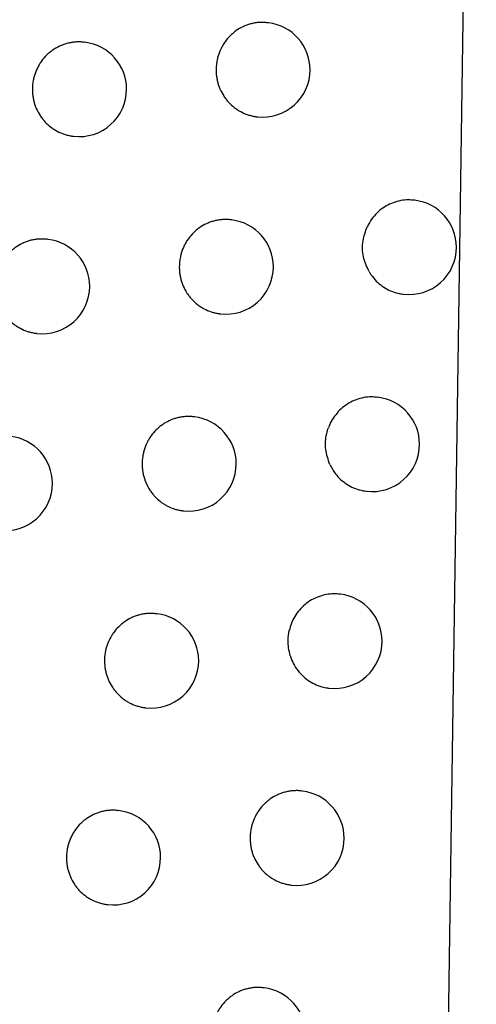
# Model space of a CAD drawing. Header units: millimetres. Extents: x -0.66 to 0.91, y -0.4 to 0.64.
# Tile 35 of 241: x -0.10891 to -0.10408, y 0.0418 to 0.05221. Entities that reach past the tile are written whole.
import ezdxf

# ---------------------------------------------------------------- set-up
doc = ezdxf.new("R2010")
doc.units = ezdxf.units.MM
doc.layers.add('FORMAT', color=7, linetype='Continuous')

msp = doc.modelspace()

# ---------------------------------------------------------------- linework, layer by layer
at = {"layer": 'FORMAT', "color": 7, "linetype": 'Continuous', "lineweight": 25}
for p, q in [((-0.104394, 0.039808), (-0.104076, 0.061821)), ((-0.106275, 0.05218), (-0.106283, 0.052181)), ((-0.108217, 0.051973), (-0.108225, 0.051974)), ((-0.1064, 0.051187), (-0.106394, 0.051187)), ((-0.108342, 0.050981), (-0.108336, 0.05098)), ((-0.104726, 0.050303), (-0.104735, 0.050304)), ((-0.106663, 0.050096), (-0.106672, 0.050097)), ((-0.108606, 0.04989), (-0.108615, 0.049891)), ((-0.104851, 0.049311), (-0.104845, 0.04931)), ((-0.106789, 0.049104), (-0.106782, 0.049103)), ((-0.108732, 0.048897), (-0.108725, 0.048897)), ((-0.105118, 0.04822), (-0.105126, 0.048221)), ((-0.107056, 0.048013), (-0.107065, 0.048014)), ((-0.105243, 0.047228), (-0.105237, 0.047227)), ((-0.107182, 0.047021), (-0.107175, 0.04702)), ((-0.105514, 0.046138), (-0.105523, 0.046139)), ((-0.107454, 0.045931), (-0.107462, 0.045932)), ((-0.105639, 0.045146), (-0.105633, 0.045145)), ((-0.107579, 0.044939), (-0.107573, 0.044938)), ((-0.105915, 0.044057), (-0.105923, 0.044058)), ((-0.107856, 0.04385), (-0.107865, 0.043851)), ((-0.10604, 0.043065), (-0.106034, 0.043064)), ((-0.107982, 0.042858), (-0.107975, 0.042857)), ((-0.10632, 0.041977), (-0.106329, 0.041978))]:
    msp.add_line(p, q, dxfattribs=at)
for centre, start, end in [((-0.106334, 0.051683), 0, 83.1656), ((-0.108276, 0.051477), 0, 83.1656), ((-0.106334, 0.051683), 263.1656, 0), ((-0.108276, 0.051477), 263.1656, 0), ((-0.104786, 0.049807), 0, 83.1656), ((-0.106723, 0.049599), 0, 83.1656), ((-0.108666, 0.049393), 0, 83.1656), ((-0.104786, 0.049807), 263.1656, 0), ((-0.106723, 0.049599), 263.1656, 0), ((-0.108666, 0.049393), 263.1656, 0), ((-0.105177, 0.047724), 0, 83.1656), ((-0.107116, 0.047517), 0, 83.1656), ((-0.10906, 0.047311), 0, 83.1656), ((-0.105177, 0.047724), 263.1656, 0), ((-0.107116, 0.047517), 263.1656, 0), ((-0.10906, 0.047311), 263.1656, 0), ((-0.105573, 0.045642), 0, 83.1656), ((-0.107513, 0.045435), 0, 83.1656), ((-0.105573, 0.045642), 263.1656, 0), ((-0.107513, 0.045435), 263.1656, 0), ((-0.105974, 0.04356), 0, 83.1656), ((-0.107916, 0.043354), 0, 83.1656), ((-0.105974, 0.04356), 263.1656, 0), ((-0.107916, 0.043354), 263.1656, 0), ((-0.10638, 0.04148), 0, 83.1656)]:
    msp.add_arc(centre, 0.0005, start, end, dxfattribs=at)
for points, knots in [([(-0.106284, 0.052179), (-0.10629, 0.05218), (-0.106309, 0.052184), (-0.106343, 0.052184), (-0.106384, 0.052183), (-0.106425, 0.052177), (-0.106466, 0.052168), (-0.106505, 0.052155), (-0.106556, 0.052134), (-0.106605, 0.052106), (-0.106649, 0.052072), (-0.10669, 0.052034), (-0.106727, 0.051991), (-0.106757, 0.051944), (-0.106784, 0.051895), (-0.106805, 0.051843), (-0.106819, 0.051784), (-0.106827, 0.051736), (-0.106828, 0.051701), (-0.106829, 0.051683)], [0, 0, 0, 0, 0.022446, 0.073486, 0.1229, 0.172658, 0.223497, 0.27471, 0.324121, 0.424629, 0.475849, 0.525108, 0.625312, 0.67638, 0.725413, 0.825157, 0.87599, 0.93765, 1, 1, 1, 1]), ([(-0.108225, 0.051973), (-0.108231, 0.051974), (-0.108252, 0.051978), (-0.108286, 0.051978), (-0.108327, 0.051976), (-0.108368, 0.05197), (-0.108408, 0.051961), (-0.108448, 0.051948), (-0.108499, 0.051927), (-0.108547, 0.051899), (-0.108592, 0.051865), (-0.108633, 0.051828), (-0.10867, 0.051785), (-0.1087, 0.051738), (-0.108727, 0.051689), (-0.108748, 0.051636), (-0.108763, 0.051578), (-0.108771, 0.051529), (-0.108772, 0.051494), (-0.108772, 0.051477)], [0, 0, 0, 0, 0.023464, 0.074443, 0.123737, 0.173373, 0.224088, 0.275177, 0.324465, 0.424722, 0.475812, 0.525002, 0.625062, 0.676053, 0.725101, 0.82487, 0.875713, 0.937511, 1, 1, 1, 1]), ([(-0.106829, 0.051683), (-0.106829, 0.051669), (-0.106828, 0.051642), (-0.106823, 0.0516), (-0.106815, 0.051559), (-0.106803, 0.051519), (-0.106783, 0.051467), (-0.106756, 0.051417), (-0.106724, 0.051372), (-0.106689, 0.05133), (-0.106648, 0.051292), (-0.106603, 0.05126), (-0.106556, 0.051233), (-0.106505, 0.051211), (-0.106452, 0.051196), (-0.106422, 0.051189), (-0.106404, 0.051188), (-0.1064, 0.051188)], [0, 0, 0, 0, 0.056713, 0.11382, 0.17217, 0.23095, 0.287663, 0.40301, 0.46178, 0.518596, 0.634145, 0.693012, 0.750072, 0.866113, 0.92523, 0.982548, 1, 1, 1, 1]), ([(-0.108772, 0.051477), (-0.108772, 0.051463), (-0.108771, 0.051435), (-0.108766, 0.051394), (-0.108758, 0.051352), (-0.108746, 0.051312), (-0.108726, 0.05126), (-0.108699, 0.051211), (-0.108667, 0.051165), (-0.108631, 0.051123), (-0.10859, 0.051085), (-0.108545, 0.051054), (-0.108498, 0.051026), (-0.108447, 0.051004), (-0.108394, 0.05099), (-0.108363, 0.050983), (-0.108346, 0.050982), (-0.108342, 0.050982)], [0, 0, 0, 0, 0.056834, 0.114064, 0.172539, 0.231445, 0.288279, 0.403876, 0.462775, 0.519673, 0.635394, 0.694352, 0.751402, 0.867431, 0.926546, 0.983763, 1, 1, 1, 1]), ([(-0.104735, 0.050303), (-0.104755, 0.050305), (-0.104801, 0.05031), (-0.104876, 0.050302), (-0.104956, 0.05028), (-0.105032, 0.050245), (-0.1051, 0.050197), (-0.10516, 0.050137), (-0.105203, 0.050078), (-0.105223, 0.050038), (-0.10523, 0.050024)], [0, 0, 0, 0, 0.098888, 0.234122, 0.373276, 0.508512, 0.647698, 0.782391, 0.921036, 1, 1, 1, 1]), ([(-0.106672, 0.050096), (-0.106678, 0.050097), (-0.106698, 0.050101), (-0.106732, 0.050101), (-0.106773, 0.050099), (-0.106814, 0.050093), (-0.106854, 0.050084), (-0.106894, 0.050071), (-0.106945, 0.05005), (-0.106993, 0.050022), (-0.107038, 0.049988), (-0.107079, 0.04995), (-0.107115, 0.049908), (-0.107146, 0.049861), (-0.107173, 0.049812), (-0.107194, 0.049759), (-0.107208, 0.049701), (-0.107216, 0.049652), (-0.107217, 0.049617), (-0.107218, 0.0496)], [0, 0, 0, 0, 0.022707, 0.073732, 0.123116, 0.172843, 0.223651, 0.274833, 0.324213, 0.424657, 0.475845, 0.525086, 0.625253, 0.676302, 0.725338, 0.825088, 0.875923, 0.937616, 1, 1, 1, 1]), ([(-0.105211, 0.049551), (-0.105234, 0.049602), (-0.10528, 0.049703), (-0.105285, 0.049873), (-0.105248, 0.049975), (-0.10523, 0.050024)], [0, 0, 0, 0, 0.340501, 0.681001, 1, 1, 1, 1]), ([(-0.108615, 0.049889), (-0.108621, 0.049891), (-0.108641, 0.049894), (-0.108676, 0.049894), (-0.108717, 0.049893), (-0.108758, 0.049887), (-0.108798, 0.049878), (-0.108838, 0.049865), (-0.108889, 0.049843), (-0.108937, 0.049815), (-0.108982, 0.049782), (-0.109023, 0.049744), (-0.10906, 0.049701), (-0.10909, 0.049655), (-0.109117, 0.049605), (-0.109138, 0.049553), (-0.109153, 0.049495), (-0.109161, 0.049446), (-0.109162, 0.049411), (-0.109162, 0.049393)], [0, 0, 0, 0, 0.023657, 0.074624, 0.123895, 0.173508, 0.2242, 0.275266, 0.324531, 0.424741, 0.475807, 0.524984, 0.625018, 0.675995, 0.725045, 0.82482, 0.875664, 0.937486, 1, 1, 1, 1]), ([(-0.107218, 0.0496), (-0.107218, 0.049586), (-0.107217, 0.049558), (-0.107212, 0.049517), (-0.107203, 0.049475), (-0.107192, 0.049435), (-0.107172, 0.049383), (-0.107145, 0.049334), (-0.107113, 0.049288), (-0.107077, 0.049246), (-0.107037, 0.049209), (-0.106992, 0.049177), (-0.106944, 0.049149), (-0.106894, 0.049127), (-0.106841, 0.049113), (-0.10681, 0.049106), (-0.106793, 0.049105), (-0.106789, 0.049105)], [0, 0, 0, 0, 0.056743, 0.113881, 0.172263, 0.231074, 0.287817, 0.403227, 0.462029, 0.518866, 0.634459, 0.69335, 0.750407, 0.866446, 0.925564, 0.982857, 1, 1, 1, 1]), ([(-0.105211, 0.049551), (-0.105206, 0.049542), (-0.105194, 0.049523), (-0.105165, 0.049483), (-0.10512, 0.049433), (-0.105056, 0.049383), (-0.104983, 0.049344), (-0.104914, 0.04932), (-0.104869, 0.049314), (-0.104851, 0.049312)], [0, 0, 0, 0, 0.073334, 0.147004, 0.327088, 0.512336, 0.693449, 0.879754, 1, 1, 1, 1]), ([(-0.109162, 0.049393), (-0.109162, 0.04938), (-0.109161, 0.049352), (-0.109156, 0.04931), (-0.109148, 0.049269), (-0.109136, 0.049229), (-0.109116, 0.049176), (-0.109089, 0.049127), (-0.109057, 0.049082), (-0.109021, 0.04904), (-0.10898, 0.049002), (-0.108935, 0.04897), (-0.108887, 0.048942), (-0.108837, 0.04892), (-0.108784, 0.048906), (-0.108753, 0.048899), (-0.108736, 0.048898), (-0.108732, 0.048898)], [0, 0, 0, 0, 0.056857, 0.114109, 0.172607, 0.231535, 0.288392, 0.404035, 0.462958, 0.519872, 0.635624, 0.6946, 0.751649, 0.867676, 0.926791, 0.983989, 1, 1, 1, 1]), ([(-0.105127, 0.04822), (-0.105146, 0.048222), (-0.105193, 0.048227), (-0.105268, 0.048219), (-0.105348, 0.048197), (-0.105424, 0.048162), (-0.105492, 0.048114), (-0.105552, 0.048054), (-0.105594, 0.047996), (-0.105623, 0.047943), (-0.105634, 0.047913), (-0.10564, 0.047899)], [0, 0, 0, 0, 0.0924569, 0.2182819, 0.3477546, 0.4735776, 0.6030749, 0.728433, 0.8574664, 0.9284086, 1, 1, 1, 1]), ([(-0.107065, 0.048013), (-0.107071, 0.048014), (-0.107091, 0.048018), (-0.107125, 0.048018), (-0.107166, 0.048016), (-0.107207, 0.04801), (-0.107248, 0.048001), (-0.107287, 0.047989), (-0.107338, 0.047967), (-0.107387, 0.047939), (-0.107431, 0.047905), (-0.107472, 0.047868), (-0.107509, 0.047825), (-0.10754, 0.047778), (-0.107566, 0.047729), (-0.107587, 0.047676), (-0.107602, 0.047618), (-0.10761, 0.047569), (-0.107611, 0.047534), (-0.107611, 0.047517)], [0, 0, 0, 0, 0.0229506, 0.0739612, 0.123317, 0.1730152, 0.2237942, 0.2749469, 0.3242978, 0.4246833, 0.47584, 0.5250649, 0.6251982, 0.6762289, 0.7252683, 0.8250236, 0.8758608, 0.937585, 1, 1, 1, 1]), ([(-0.105625, 0.047509), (-0.105643, 0.047562), (-0.10568, 0.047668), (-0.10567, 0.047805), (-0.105647, 0.047878), (-0.10564, 0.047899)], [0, 0, 0, 0, 0.418984, 0.8379672, 1, 1, 1, 1]), ([(-0.107611, 0.047517), (-0.107611, 0.047503), (-0.10761, 0.047475), (-0.107605, 0.047434), (-0.107597, 0.047393), (-0.107585, 0.047352), (-0.107565, 0.0473), (-0.107538, 0.047251), (-0.107506, 0.047206), (-0.107471, 0.047163), (-0.10743, 0.047126), (-0.107385, 0.047094), (-0.107337, 0.047066), (-0.107287, 0.047044), (-0.107234, 0.04703), (-0.107203, 0.047023), (-0.107186, 0.047022), (-0.107182, 0.047022)], [0, 0, 0, 0, 0.0567716, 0.113938, 0.172349, 0.2311898, 0.2879613, 0.4034292, 0.4622619, 0.5191185, 0.6347518, 0.6936641, 0.75072, 0.8667576, 0.9258753, 0.9831444, 1, 1, 1, 1]), ([(-0.105625, 0.047509), (-0.105616, 0.047492), (-0.105599, 0.047459), (-0.105562, 0.047405), (-0.105512, 0.04735), (-0.105447, 0.0473), (-0.105374, 0.047261), (-0.105305, 0.047237), (-0.10526, 0.047232), (-0.105243, 0.047229)], [0, 0, 0, 0, 0.11202, 0.22552, 0.389194, 0.557566, 0.722097, 0.891349, 1, 1, 1, 1]), ([(-0.105523, 0.046138), (-0.105543, 0.04614), (-0.10559, 0.046145), (-0.105665, 0.046137), (-0.105744, 0.046115), (-0.10582, 0.04608), (-0.105889, 0.046032), (-0.105949, 0.045972), (-0.105997, 0.045905), (-0.106034, 0.045832), (-0.106048, 0.04578), (-0.106055, 0.045754)], [0, 0, 0, 0, 0.084584, 0.199172, 0.317083, 0.431667, 0.549596, 0.663791, 0.781331, 0.889248, 1, 1, 1, 1]), ([(-0.107463, 0.045931), (-0.107469, 0.045932), (-0.107489, 0.045936), (-0.107523, 0.045936), (-0.107564, 0.045934), (-0.107605, 0.045929), (-0.107645, 0.045919), (-0.107685, 0.045907), (-0.107736, 0.045885), (-0.107784, 0.045857), (-0.107829, 0.045823), (-0.10787, 0.045786), (-0.107907, 0.045743), (-0.107937, 0.045696), (-0.107964, 0.045647), (-0.107985, 0.045594), (-0.108, 0.045536), (-0.108008, 0.045488), (-0.108009, 0.045453), (-0.108009, 0.045435)], [0, 0, 0, 0, 0.023178, 0.074175, 0.123504, 0.173176, 0.223927, 0.275053, 0.324377, 0.424707, 0.475835, 0.525045, 0.625147, 0.676161, 0.725203, 0.824964, 0.875803, 0.937556, 1, 1, 1, 1]), ([(-0.106045, 0.045488), (-0.106057, 0.045543), (-0.106076, 0.045632), (-0.106061, 0.045721), (-0.106055, 0.045754)], [0, 0, 0, 0, 0.621366, 1, 1, 1, 1]), ([(-0.108009, 0.045435), (-0.108009, 0.045421), (-0.108008, 0.045394), (-0.108003, 0.045352), (-0.107995, 0.045311), (-0.107983, 0.04527), (-0.107963, 0.045218), (-0.107936, 0.045169), (-0.107904, 0.045124), (-0.107868, 0.045081), (-0.107828, 0.045044), (-0.107783, 0.045012), (-0.107735, 0.044984), (-0.107684, 0.044962), (-0.107631, 0.044948), (-0.107601, 0.044941), (-0.107583, 0.04494), (-0.107579, 0.04494)], [0, 0, 0, 0, 0.056798, 0.113991, 0.172429, 0.231298, 0.288096, 0.403618, 0.462479, 0.519354, 0.635025, 0.693957, 0.751012, 0.867047, 0.926165, 0.983412, 1, 1, 1, 1]), ([(-0.106045, 0.045488), (-0.106043, 0.045484), (-0.106034, 0.045454), (-0.10601, 0.0454), (-0.105965, 0.04533), (-0.105909, 0.045268), (-0.105844, 0.045218), (-0.10577, 0.045179), (-0.105702, 0.045155), (-0.105656, 0.045149), (-0.105639, 0.045147)], [0, 0, 0, 0, 0.020629, 0.165378, 0.31431, 0.459358, 0.608573, 0.754315, 0.904242, 1, 1, 1, 1]), ([(-0.105924, 0.044057), (-0.10593, 0.044058), (-0.105949, 0.044062), (-0.105983, 0.044062), (-0.106024, 0.04406), (-0.106065, 0.044054), (-0.106106, 0.044045), (-0.106145, 0.044032), (-0.106196, 0.044011), (-0.106245, 0.043983), (-0.106289, 0.043949), (-0.10633, 0.043911), (-0.106367, 0.043869), (-0.106397, 0.043822), (-0.106424, 0.043772), (-0.106445, 0.04372), (-0.106459, 0.043662), (-0.106467, 0.043613), (-0.106468, 0.043578), (-0.106469, 0.04356)], [0, 0, 0, 0, 0.022418, 0.073459, 0.122878, 0.17264, 0.223484, 0.274702, 0.324118, 0.424636, 0.475862, 0.525124, 0.625335, 0.676407, 0.725439, 0.825181, 0.876013, 0.937661, 1, 1, 1, 1]), ([(-0.107865, 0.04385), (-0.107871, 0.043851), (-0.107891, 0.043855), (-0.107925, 0.043855), (-0.107966, 0.043853), (-0.108007, 0.043848), (-0.108048, 0.043838), (-0.108087, 0.043826), (-0.108139, 0.043804), (-0.108187, 0.043776), (-0.108231, 0.043742), (-0.108272, 0.043705), (-0.108309, 0.043662), (-0.10834, 0.043615), (-0.108367, 0.043566), (-0.108387, 0.043513), (-0.108402, 0.043455), (-0.10841, 0.043407), (-0.108411, 0.043372), (-0.108412, 0.043354)], [0, 0, 0, 0, 0.023389, 0.074374, 0.123678, 0.173325, 0.224051, 0.27515, 0.324449, 0.424728, 0.47583, 0.525026, 0.625098, 0.676097, 0.725142, 0.824908, 0.875749, 0.937529, 1, 1, 1, 1]), ([(-0.106469, 0.04356), (-0.106469, 0.043547), (-0.106468, 0.043519), (-0.106463, 0.043478), (-0.106455, 0.043436), (-0.106443, 0.043396), (-0.106423, 0.043344), (-0.106396, 0.043295), (-0.106364, 0.043249), (-0.106329, 0.043207), (-0.106288, 0.04317), (-0.106243, 0.043138), (-0.106196, 0.04311), (-0.106145, 0.043088), (-0.106093, 0.043074), (-0.106062, 0.043067), (-0.106044, 0.043066), (-0.10604, 0.043066)], [0, 0, 0, 0, 0.056706, 0.113807, 0.172152, 0.230926, 0.287632, 0.402966, 0.46173, 0.518543, 0.634085, 0.692949, 0.750011, 0.866056, 0.925176, 0.9825, 1, 1, 1, 1]), ([(-0.108412, 0.043354), (-0.108411, 0.04334), (-0.108411, 0.043313), (-0.108406, 0.043271), (-0.108397, 0.04323), (-0.108385, 0.043189), (-0.108365, 0.043137), (-0.108339, 0.043088), (-0.108307, 0.043043), (-0.108271, 0.043), (-0.10823, 0.042963), (-0.108185, 0.042931), (-0.108137, 0.042903), (-0.108086, 0.042881), (-0.108033, 0.042867), (-0.108003, 0.04286), (-0.107985, 0.042859), (-0.107981, 0.042859)], [0, 0, 0, 0, 0.056823, 0.114041, 0.172504, 0.231398, 0.288221, 0.403794, 0.462681, 0.519573, 0.635279, 0.69423, 0.751283, 0.867317, 0.926434, 0.983661, 1, 1, 1, 1]), ([(-0.106329, 0.041976), (-0.106335, 0.041978), (-0.106355, 0.041981), (-0.106389, 0.041981), (-0.10643, 0.04198), (-0.10647, 0.041974), (-0.106511, 0.041965), (-0.106551, 0.041952), (-0.106602, 0.041931), (-0.10665, 0.041903), (-0.106694, 0.041869), (-0.106736, 0.041831), (-0.106772, 0.041788), (-0.106803, 0.041741), (-0.10683, 0.041692), (-0.10685, 0.04164), (-0.106865, 0.041582), (-0.106873, 0.041533), (-0.106874, 0.041498), (-0.106875, 0.04148)], [0, 0, 0, 0, 0.0226782, 0.0737049, 0.1230937, 0.1728252, 0.223638, 0.2748248, 0.3242097, 0.4246652, 0.4758582, 0.5251024, 0.6252764, 0.6763289, 0.725364, 0.8251118, 0.8759462, 0.9376279, 1, 1, 1, 1])]:
    msp.add_open_spline(points, degree=3, knots=knots, dxfattribs=at)

doc.saveas('drawing.dxf')
